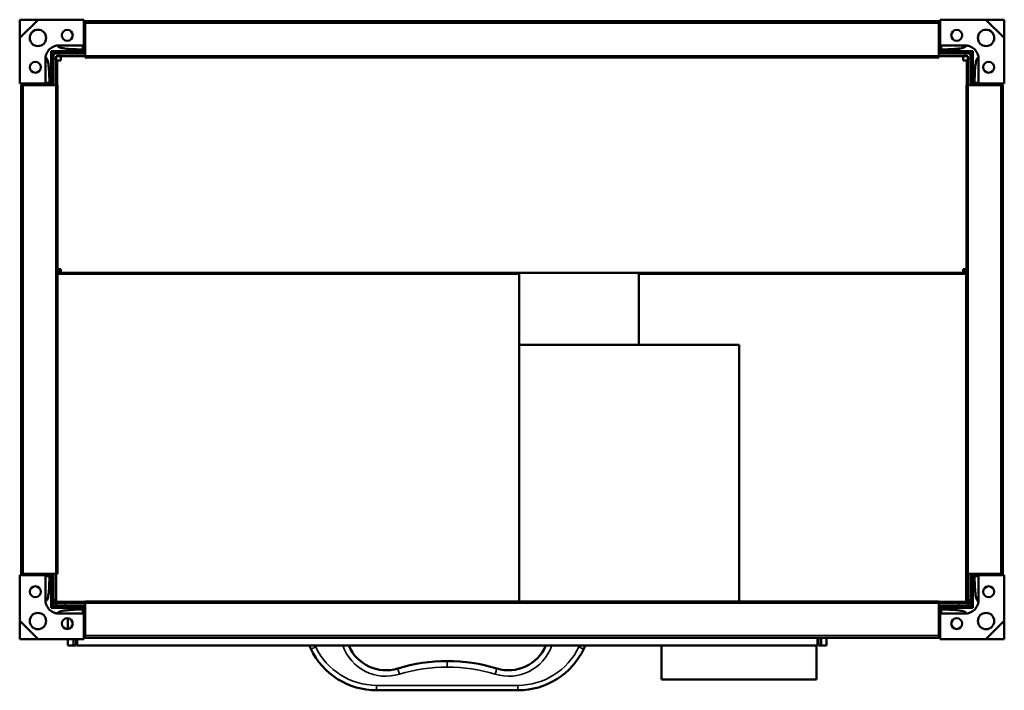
# Model space of a CAD drawing. Header units: millimetres. Extents: x 150 to 690, y 113 to 481.
import ezdxf

# ---------------------------------------------------------------- set-up
doc = ezdxf.new("R2010")
doc.units = ezdxf.units.MM
doc.header["$LTSCALE"] = 2
doc.layers.add('Widoczne (ISO)', color=7, linetype='Continuous', lineweight=50)
doc.layers.add('Widoczne wąskie (ISO)', color=7, linetype='Continuous', lineweight=35)

msp = doc.modelspace()

# ---------------------------------------------------------------- linework, layer by layer
at = {"layer": 'Widoczne (ISO)'}
for p, q in [((150.01, 471.07), (150.03, 480.97)), ((150.03, 480.97), (159.94, 480.99)), ((150.06, 470.95), (160.06, 480.95)), ((160.17, 480.91), (185.1, 480.91)), ((185.1, 480.91), (185.1, 479.41)), ((654.9, 480.91), (679.83, 480.91)), ((654.9, 479.41), (654.9, 480.91)), ((679.94, 480.95), (689.94, 470.95)), ((680.06, 480.99), (689.97, 480.97)), ((689.97, 480.97), (689.99, 471.07)), ((185.1, 479.41), (186, 479.41)), ((185.1, 479.41), (185.1, 467.41)), ((186, 480.21), (654, 480.21)), ((186, 480.21), (186, 479.01)), ((186, 461.21), (186, 479.01)), ((654, 480.21), (654, 479.01)), ((654, 479.41), (654.9, 479.41)), ((654, 461.21), (654, 479.01)), ((654.9, 467.41), (654.9, 479.41)), ((150.1, 445.91), (150.1, 470.83)), ((689.9, 470.83), (689.9, 445.91)), ((171, 466.9), (184.6, 466.9)), ((184.6, 464.7), (182.28, 464.7)), ((184.6, 466.91), (184.6, 464.7)), ((185.1, 464.41), (185.1, 463.82)), ((186, 464.41), (185.1, 464.41)), ((654.9, 464.41), (654, 464.41)), ((654.9, 464.41), (654.9, 463.82)), ((655.4, 464.7), (655.4, 466.91)), ((655.4, 466.9), (669, 466.9)), ((657.72, 464.7), (655.4, 464.7)), ((164.11, 446.41), (164.11, 460)), ((168.1, 462.91), (167.32, 463.69)), ((168.1, 445.91), (168.1, 462.91)), ((168.1, 462.91), (185.1, 462.91)), ((168.5, 459.51), (168.5, 462.51)), ((171.5, 462.51), (168.5, 462.51)), ((168.5, 459.51), (168.5, 445.01)), ((171.5, 461.01), (170, 461.01)), ((170, 461.01), (170, 459.51)), ((170, 445.01), (170, 459.51)), ((171.5, 462.51), (186, 462.51)), ((171.5, 461.01), (186, 461.01)), ((172.5, 459.01), (172.5, 461.01)), ((172.5, 459.01), (172.5, 458.51)), ((177.16, 463.82), (185.1, 463.82)), ((185.1, 463.82), (185.1, 462.91)), ((186, 461.21), (186, 460.21)), ((186, 460.21), (654, 460.21)), ((654, 462.51), (668.5, 462.51)), ((654, 461.21), (654, 460.21)), ((654, 461.01), (668.5, 461.01)), ((654.9, 463.82), (654.9, 462.91)), ((654.9, 463.82), (662.84, 463.82)), ((654.9, 462.91), (671.9, 462.91)), ((667.5, 461.01), (667.5, 459.01)), ((667.5, 458.51), (667.5, 459.01)), ((668.5, 462.51), (671.5, 462.51)), ((668.5, 461.01), (670, 461.01)), ((670, 459.51), (670, 461.01)), ((670, 459.51), (670, 445.01)), ((671.5, 462.51), (671.5, 459.51)), ((671.5, 445.01), (671.5, 459.51)), ((671.9, 462.91), (672.68, 463.69)), ((671.9, 462.91), (671.9, 445.91)), ((675.89, 460), (675.89, 446.41)), ((167.19, 445.91), (167.19, 453.84)), ((172.5, 458.51), (170.5, 458.51)), ((170.5, 458.51), (170.5, 445.01)), ((667.5, 458.51), (669.5, 458.51)), ((669.5, 445.01), (669.5, 458.51)), ((672.81, 453.84), (672.81, 445.91)), ((166.31, 448.73), (166.31, 446.41)), ((673.69, 446.41), (673.69, 448.73)), ((151.6, 445.91), (150.1, 445.91)), ((150.8, 445.01), (152, 445.01)), ((150.8, 177.01), (150.8, 445.01)), ((163.6, 445.91), (151.6, 445.91)), ((151.6, 445.01), (151.6, 445.91)), ((169.8, 445.01), (152, 445.01)), ((166.31, 446.41), (164.1, 446.41)), ((166.6, 445.91), (166.6, 445.01)), ((166.6, 445.91), (167.19, 445.91)), ((167.19, 445.91), (168.1, 445.91)), ((169.8, 445.01), (170.8, 445.01)), ((170.8, 177.01), (170.8, 445.01)), ((669.2, 445.01), (669.2, 177.01)), ((669.2, 445.01), (670.2, 445.01)), ((688, 445.01), (670.2, 445.01)), ((672.81, 445.91), (671.9, 445.91)), ((673.4, 445.91), (672.81, 445.91)), ((673.4, 445.01), (673.4, 445.91)), ((675.9, 446.41), (673.69, 446.41)), ((688.4, 445.91), (676.4, 445.91)), ((688, 445.01), (689.2, 445.01)), ((689.9, 445.91), (688.4, 445.91)), ((688.4, 445.91), (688.4, 445.01)), ((689.2, 445.01), (689.2, 177.01)), ((172.5, 344.01), (170.8, 344.01)), ((170.8, 343.01), (172.5, 343.01)), ((172.5, 342.01), (170.8, 342.01)), ((418.26, 341.51), (170.8, 341.51)), ((172.5, 344.01), (172.5, 342.01)), ((172.5, 342.01), (667.5, 342.01)), ((172.5, 341.71), (172.5, 342.01)), ((279.5, 341.51), (279.5, 342.01)), ((418.26, 341.51), (424.01, 341.51)), ((424.01, 341.51), (424.01, 161.81)), ((489.5, 302.56), (489.5, 342.01)), ((668.93, 341.51), (489.5, 341.51)), ((667.5, 344.01), (667.5, 342.01)), ((667.5, 344.01), (669.2, 344.01)), ((667.5, 343.01), (669.2, 343.01)), ((667.5, 341.71), (667.5, 342.01)), ((669.2, 342.01), (667.5, 342.01)), ((668.93, 341.51), (668.99, 341.51)), ((669, 341.51), (668.99, 341.51)), ((669, 341.51), (669.2, 341.51)), ((669, 161.51), (669, 341.51)), ((669, 341.51), (669, 341.51)), ((544.5, 302.56), (424.01, 302.56)), ((544.5, 302.56), (544.5, 161.81)), ((150.1, 176.11), (151.6, 176.11)), ((150.1, 151.18), (150.1, 176.11)), ((152, 177.01), (150.8, 177.01)), ((151.6, 176.11), (151.6, 177.01)), ((151.6, 176.11), (163.6, 176.11)), ((152, 177.01), (169.8, 177.01)), ((164.1, 175.61), (166.31, 175.61)), ((164.11, 162.01), (164.11, 175.61)), ((166.31, 175.61), (166.31, 173.28)), ((166.6, 177.01), (166.6, 176.11)), ((166.6, 176.11), (167.19, 176.11)), ((167.19, 176.11), (168.1, 176.11)), ((167.19, 168.17), (167.19, 176.11)), ((168.1, 159.11), (168.1, 176.11)), ((168.5, 174.51), (168.1, 174.51)), ((168.5, 177.01), (168.5, 162.51)), ((170.8, 177.01), (169.8, 177.01)), ((170, 162.51), (170, 177.01)), ((170.01, 161.51), (170.01, 177.01)), ((670.2, 177.01), (669.2, 177.01)), ((670, 177.01), (670, 162.51)), ((670.2, 177.01), (688, 177.01)), ((671.5, 162.51), (671.5, 177.01)), ((671.5, 174.51), (671.9, 174.51)), ((672.81, 176.11), (671.9, 176.11)), ((671.9, 176.11), (671.9, 159.11)), ((673.4, 176.11), (672.81, 176.11)), ((672.81, 176.11), (672.81, 168.17)), ((673.4, 176.11), (673.4, 177.01)), ((673.69, 175.61), (675.9, 175.61)), ((673.69, 173.28), (673.69, 175.61)), ((675.89, 175.61), (675.89, 162.01)), ((676.4, 176.11), (688.4, 176.11)), ((689.2, 177.01), (688, 177.01)), ((688.4, 177.01), (688.4, 176.11)), ((688.4, 176.11), (689.9, 176.11)), ((689.9, 176.11), (689.9, 151.18)), ((170, 162.51), (168.5, 162.51)), ((168.5, 162.51), (168.5, 161.01)), ((670, 162.51), (671.5, 162.51)), ((670, 162.51), (670, 161.51)), ((671.5, 161.01), (671.5, 162.51)), ((168.1, 159.11), (167.32, 158.32)), ((170, 159.51), (168.1, 159.51)), ((185.1, 159.11), (168.1, 159.11)), ((170, 161.01), (168.5, 161.01)), ((170, 161.01), (170.01, 161.01)), ((170.01, 159.51), (170, 159.51)), ((186, 161.51), (170.01, 161.51)), ((170.01, 161.01), (175.01, 161.01)), ((170.01, 161.01), (170.01, 159.51)), ((175.01, 159.51), (170.01, 159.51)), ((172.5, 161.51), (172.5, 161.19)), ((172.5, 161.19), (186, 161.19)), ((186, 161.01), (175.01, 161.01)), ((186, 159.51), (175.01, 159.51)), ((176.5, 159.51), (176.5, 159.11)), ((185.1, 158.2), (177.16, 158.2)), ((179.5, 159.51), (179.5, 159.11)), ((182.28, 157.31), (184.6, 157.31)), ((184.6, 157.31), (184.6, 155.11)), ((185.1, 158.2), (185.1, 159.11)), ((185.1, 158.51), (186, 158.51)), ((185.1, 157.61), (185.1, 158.2)), ((185.1, 157.61), (186, 157.61)), ((654, 161.81), (186, 161.81)), ((186, 160.81), (186, 161.81)), ((186, 160.81), (186, 143.01)), ((654, 160.81), (654, 161.81)), ((668.93, 161.51), (654, 161.51)), ((654, 161.19), (667.5, 161.19)), ((664.99, 161.01), (654, 161.01)), ((654, 160.81), (654, 143.01)), ((664.99, 159.51), (654, 159.51)), ((654, 157.61), (654.9, 157.61)), ((654.9, 158.2), (654.9, 159.11)), ((671.9, 159.11), (654.9, 159.11)), ((662.84, 158.2), (654.9, 158.2)), ((654.9, 157.61), (654.9, 158.2)), ((655.4, 155.11), (655.4, 157.31)), ((655.4, 157.31), (657.72, 157.31)), ((664.99, 161.01), (669.99, 161.01)), ((669.99, 159.51), (664.99, 159.51)), ((667.5, 161.51), (667.5, 161.19)), ((668.93, 161.51), (668.99, 161.51)), ((668.99, 161.51), (669, 161.51)), ((670, 161.51), (669, 161.51)), ((669, 161.51), (669, 161.51)), ((669.99, 161.01), (670, 161.01)), ((669.99, 161.01), (669.99, 159.51)), ((670, 159.51), (669.99, 159.51)), ((670, 161.01), (671.5, 161.01)), ((670, 159.51), (671.9, 159.51)), ((671.9, 159.11), (672.68, 158.32)), ((184.6, 155.12), (171, 155.12)), ((176.5, 152.58), (176.5, 146.63)), ((185.1, 154.61), (185.1, 142.61)), ((654.9, 142.61), (654.9, 154.61)), ((669, 155.12), (655.4, 155.12)), ((150.03, 141.04), (150.01, 150.95)), ((160.06, 141.06), (150.06, 151.06)), ((689.94, 151.06), (679.94, 141.06)), ((689.99, 150.95), (689.97, 141.04)), ((159.94, 141.02), (150.03, 141.04)), ((185.1, 141.11), (160.17, 141.11)), ((176.5, 137.51), (176.5, 141.11)), ((179.5, 141.11), (179.5, 137.51)), ((179.5, 137.51), (179.5, 141.11)), ((181, 141.11), (181, 137.51)), ((181.5, 141.11), (181.5, 137.51)), ((185.1, 142.61), (185.1, 141.11)), ((186, 142.61), (185.1, 142.61)), ((186, 141.81), (186, 143.01)), ((654, 141.81), (186, 141.81)), ((587.5, 137.51), (587.5, 141.81)), ((588, 137.51), (588, 141.81)), ((589.5, 137.51), (589.5, 141.81)), ((589.5, 141.81), (589.5, 137.51)), ((592.5, 141.81), (592.5, 137.51)), ((654, 141.81), (654, 143.01)), ((654.9, 142.61), (654, 142.61)), ((654.9, 141.11), (654.9, 142.61)), ((679.83, 141.11), (654.9, 141.11)), ((689.97, 141.04), (680.06, 141.02)), ((179.5, 137.51), (176.5, 137.51)), ((179.5, 137.51), (181, 137.51)), ((587.5, 137.51), (181.5, 137.51)), ((308.81, 137.51), (309.63, 135.78)), ((459.37, 135.78), (460.19, 137.51)), ((502, 137.51), (502, 119.01)), ((587, 137.51), (587, 119.01)), ((588, 137.51), (589.5, 137.51)), ((589.5, 137.51), (592.5, 137.51)), ((587, 119.01), (502, 119.01)), ((345.73, 113.01), (423.27, 113.01))]:
    msp.add_line(p, q, dxfattribs=at)
for centre, radius in [((160, 471.01), 4.5), ((176.1, 472.41), 3), ((663.9, 472.41), 3), ((680, 471.01), 4.5), ((158.6, 454.91), 3), ((681.4, 454.91), 3), ((158.6, 167.11), 3), ((681.4, 167.11), 3), ((160, 151.01), 4.5), ((176.1, 149.61), 3), ((663.9, 149.61), 3), ((680, 151.01), 4.5)]:
    msp.add_circle(centre, radius, dxfattribs=at)
for centre, radius, start, end in [((184.6, 467.41), 0.5, 270, 0), ((655.4, 467.41), 0.5, 180, 270), ((163.6, 446.41), 0.5, 270, 0), ((676.4, 446.41), 0.5, 180, 270), ((163.6, 175.61), 0.5, 0, 90), ((676.4, 175.61), 0.5, 90, 180), ((184.6, 154.61), 0.5, 0, 90), ((655.4, 154.61), 0.5, 90, 180), ((345.73, 153.01), 40, 205.5139, 270), ((350.86, 146.08), 22.07, 202.8505, 287.2391), ((418.14, 146.08), 22.07, 252.7609, 337.1495), ((423.27, 153.01), 40, 270, 334.4861), ((383.86, 39.73), 89.28, 89.5889, 107.2391), ((385.14, 39.73), 89.28, 72.7609, 90.4111)]:
    msp.add_arc(centre, radius, start, end, dxfattribs=at)
for centre, major_axis, start_param, end_param in [((172.5, 341.01), (-2, 0), 5.497787, 5.728374), ((172.5, 340.3), (2, 0), 1.570796, 2.118825), ((667.5, 340.3), (2, 0), 1.022768, 1.570796), ((667.5, 341.01), (-2, 0), 3.696404, 3.926991)]:
    msp.add_ellipse(centre, major_axis=major_axis, ratio=0.707107, start_param=start_param, end_param=end_param, dxfattribs=at)
for points in [[(159.94, 480.99), (159.98, 480.98), (160.02, 480.96), (160.06, 480.95)], [(160.06, 480.95), (160.1, 480.93), (160.14, 480.92), (160.17, 480.91)], [(679.83, 480.91), (679.87, 480.92), (679.9, 480.93), (679.94, 480.95)], [(680.06, 480.99), (680.02, 480.98), (679.98, 480.96), (679.94, 480.95)], [(150.01, 471.07), (150.03, 471.03), (150.04, 470.99), (150.06, 470.95)], [(150.1, 470.83), (150.09, 470.87), (150.07, 470.91), (150.06, 470.95)], [(689.94, 470.95), (689.93, 470.91), (689.91, 470.87), (689.9, 470.83)], [(689.99, 471.07), (689.97, 471.03), (689.96, 470.99), (689.94, 470.95)], [(150.01, 150.95), (150.03, 150.98), (150.04, 151.02), (150.06, 151.06)], [(150.06, 151.06), (150.07, 151.1), (150.09, 151.14), (150.1, 151.18)], [(689.9, 151.18), (689.91, 151.14), (689.93, 151.1), (689.94, 151.06)], [(689.99, 150.95), (689.97, 150.98), (689.96, 151.02), (689.94, 151.06)], [(159.94, 141.02), (159.98, 141.03), (160.02, 141.05), (160.06, 141.06)], [(160.17, 141.11), (160.13, 141.09), (160.1, 141.08), (160.06, 141.06)], [(679.94, 141.06), (679.9, 141.08), (679.86, 141.09), (679.83, 141.11)], [(680.06, 141.02), (680.02, 141.03), (679.98, 141.05), (679.94, 141.06)]]:
    msp.add_open_spline(points, degree=3, dxfattribs=at)
for points, knots in [([(164.11, 460), (164.24, 460.82), (164.33, 461.31), (164.89, 462.9), (165.43, 463.74), (166.7, 465.15), (167.49, 465.74), (169.29, 466.6), (170.07, 466.75), (171, 466.9)], [6.722157, 6.722157, 6.722157, 6.722157, 7.046388, 7.046388, 7.578871, 7.578871, 8.149832, 8.149832, 8.745306, 8.745306, 8.745306, 8.745306]), ([(171, 466.9), (171.01, 466.86), (171.01, 466.82), (171.02, 466.74), (171.02, 466.7), (171.03, 466.62), (171.03, 466.58), (171.08, 466.45), (171.13, 466.37), (171.3, 466.17), (171.44, 466.07), (172.1, 465.7), (172.93, 465.48), (175.02, 465.13), (176.38, 465), (179.23, 464.81), (180.81, 464.75), (182.28, 464.7)], [-4.294451, -4.294451, -4.294451, -4.294451, -4.260976, -4.260976, -4.225754, -4.225754, -4.190018, -4.190018, -4.104754, -4.104754, -3.964207, -3.964207, -3.45937, -3.45937, -2.870368, -2.870368, -2.287369, -2.287369, -2.287369, -2.287369]), ([(182.28, 464.7), (182.24, 464.69), (182.2, 464.68), (180.75, 464.4), (179.2, 464.09), (177.16, 463.82)], [-21.284951, -21.284951, -21.284951, -21.284951, -21.095773, -21.095773, -13.528433, -13.528433, -13.528433, -13.528433]), ([(669, 466.9), (668.99, 466.86), (668.99, 466.82), (668.99, 466.75), (668.98, 466.72), (668.98, 466.67), (668.98, 466.67), (668.97, 466.58), (668.94, 466.5), (668.85, 466.34), (668.78, 466.26), (668.56, 466.07), (668.38, 465.97), (667.74, 465.67), (667.14, 465.52), (665.44, 465.19), (664.07, 465.04), (661.08, 464.83), (659.3, 464.75), (657.72, 464.7)], [0.395755, 0.395755, 0.395755, 0.395755, 0.408065, 0.408065, 0.41657, 0.41657, 0.424022, 0.424022, 0.506629, 0.506629, 0.609066, 0.609066, 0.795832, 0.795832, 1.287097, 1.287097, 2.195023, 2.195023, 3.203538, 3.203538, 3.203538, 3.203538]), ([(662.84, 463.82), (662.27, 463.89), (661.71, 463.98), (660.03, 464.25), (659.35, 464.39), (657.72, 464.7)], [-4.010817, -4.010817, -4.010817, -4.010817, -3.613679, -3.613679, -2.833117, -2.833117, -2.833117, -2.833117]), ([(669, 466.9), (669.82, 466.76), (670.3, 466.68), (671.9, 466.11), (672.74, 465.58), (674.15, 464.31), (674.73, 463.52), (675.6, 461.72), (675.74, 460.94), (675.89, 460)], [6.722157, 6.722157, 6.722157, 6.722157, 7.046388, 7.046388, 7.578871, 7.578871, 8.149832, 8.149832, 8.745306, 8.745306, 8.745306, 8.745306]), ([(164.11, 460), (164.15, 460), (164.19, 460), (164.26, 459.99), (164.28, 459.99), (164.34, 459.98), (164.34, 459.98), (164.43, 459.97), (164.5, 459.95), (164.66, 459.86), (164.74, 459.79), (164.94, 459.57), (165.04, 459.38), (165.33, 458.75), (165.49, 458.14), (165.82, 456.44), (165.96, 455.07), (166.18, 452.08), (166.26, 450.31), (166.31, 448.73)], [0.395755, 0.395755, 0.395755, 0.395755, 0.408065, 0.408065, 0.41657, 0.41657, 0.424022, 0.424022, 0.506629, 0.506629, 0.609066, 0.609066, 0.795832, 0.795832, 1.287097, 1.287097, 2.195023, 2.195023, 3.203538, 3.203538, 3.203538, 3.203538]), ([(167.19, 453.84), (167.19, 455.2), (167.2, 456.45), (167.2, 458.26), (167.21, 459), (167.21, 459.77), (167.21, 460.09), (167.21, 460.45), (167.22, 460.62), (167.22, 461.05), (167.23, 461.31), (167.25, 462.26), (167.27, 462.94), (167.31, 463.64), (167.31, 463.66), (167.32, 463.69)], [0.4926398, 0.4926398, 0.4926398, 0.4926398, 0.5669172, 0.5669172, 0.6175904, 0.6175904, 0.6200707, 0.6200707, 0.6224298, 0.6224298, 0.6258618, 0.6258618, 0.63518, 0.63518, 0.6355201, 0.6355201, 0.6355201, 0.6355201]), ([(177.16, 463.82), (175.25, 463.81), (173.33, 463.8), (171.53, 463.8), (171.01, 463.79), (170.62, 463.79), (170.47, 463.79), (169.06, 463.77), (168.11, 463.74), (167.32, 463.69)], [-1.95287, -1.95287, -1.95287, -1.95287, -0.854643, -0.854643, -0.82091, -0.82091, -0.798868, -0.798868, -0.619017, -0.619017, -0.619017, -0.619017]), ([(662.84, 463.82), (664.2, 463.81), (665.45, 463.81), (667.25, 463.8), (667.99, 463.8), (668.76, 463.79), (669.08, 463.79), (669.44, 463.79), (669.62, 463.79), (670.05, 463.78), (670.3, 463.78), (671.25, 463.76), (671.93, 463.73), (672.63, 463.69), (672.66, 463.69), (672.68, 463.69)], [0.4926398, 0.4926398, 0.4926398, 0.4926398, 0.5669172, 0.5669172, 0.6175904, 0.6175904, 0.6200707, 0.6200707, 0.6224298, 0.6224298, 0.6258618, 0.6258618, 0.63518, 0.63518, 0.6355201, 0.6355201, 0.6355201, 0.6355201]), ([(672.81, 453.84), (672.8, 455.76), (672.8, 457.68), (672.79, 459.48), (672.79, 459.99), (672.79, 460.38), (672.78, 460.54), (672.77, 461.95), (672.73, 462.9), (672.68, 463.69)], [-1.95287, -1.95287, -1.95287, -1.95287, -0.854643, -0.854643, -0.82091, -0.82091, -0.798868, -0.798868, -0.619017, -0.619017, -0.619017, -0.619017]), ([(675.89, 460), (675.85, 460), (675.81, 460), (675.74, 459.99), (675.7, 459.99), (675.62, 459.98), (675.58, 459.97), (675.45, 459.93), (675.37, 459.88), (675.17, 459.71), (675.07, 459.56), (674.69, 458.9), (674.48, 458.08), (674.13, 455.99), (674, 454.62), (673.81, 451.78), (673.74, 450.2), (673.69, 448.73)], [-4.294451, -4.294451, -4.294451, -4.294451, -4.260976, -4.260976, -4.225754, -4.225754, -4.190018, -4.190018, -4.104754, -4.104754, -3.964207, -3.964207, -3.45937, -3.45937, -2.870368, -2.870368, -2.287369, -2.287369, -2.287369, -2.287369]), ([(167.19, 453.84), (167.11, 453.28), (167.03, 452.71), (166.76, 451.04), (166.62, 450.35), (166.31, 448.73)], [-4.010817, -4.010817, -4.010817, -4.010817, -3.613679, -3.613679, -2.833117, -2.833117, -2.833117, -2.833117]), ([(673.69, 448.73), (673.69, 448.77), (673.68, 448.8), (673.4, 450.26), (673.09, 451.81), (672.81, 453.84)], [-21.284951, -21.284951, -21.284951, -21.284951, -21.095773, -21.095773, -13.528433, -13.528433, -13.528433, -13.528433]), ([(164.11, 162.01), (164.15, 162.01), (164.19, 162.01), (164.26, 162.02), (164.3, 162.02), (164.38, 162.03), (164.42, 162.04), (164.55, 162.08), (164.63, 162.13), (164.83, 162.31), (164.93, 162.45), (165.31, 163.11), (165.52, 163.94), (165.87, 166.03), (166, 167.39), (166.19, 170.24), (166.26, 171.81), (166.31, 173.28)], [-4.294451, -4.294451, -4.294451, -4.294451, -4.260976, -4.260976, -4.225754, -4.225754, -4.190018, -4.190018, -4.104754, -4.104754, -3.964207, -3.964207, -3.45937, -3.45937, -2.870368, -2.870368, -2.287369, -2.287369, -2.287369, -2.287369]), ([(166.31, 173.28), (166.31, 173.25), (166.32, 173.21), (166.6, 171.75), (166.91, 170.2), (167.19, 168.17)], [-21.284951, -21.284951, -21.284951, -21.284951, -21.095773, -21.095773, -13.528433, -13.528433, -13.528433, -13.528433]), ([(672.81, 168.17), (672.89, 168.73), (672.97, 169.3), (673.24, 170.97), (673.38, 171.66), (673.69, 173.28)], [-4.010817, -4.010817, -4.010817, -4.010817, -3.613679, -3.613679, -2.833117, -2.833117, -2.833117, -2.833117]), ([(675.89, 162.01), (675.85, 162.01), (675.81, 162.01), (675.74, 162.02), (675.72, 162.02), (675.66, 162.03), (675.66, 162.03), (675.57, 162.04), (675.5, 162.06), (675.34, 162.15), (675.26, 162.22), (675.06, 162.45), (674.96, 162.63), (674.67, 163.26), (674.51, 163.87), (674.18, 165.57), (674.04, 166.94), (673.82, 169.93), (673.74, 171.71), (673.69, 173.28)], [0.395755, 0.395755, 0.395755, 0.395755, 0.408065, 0.408065, 0.41657, 0.41657, 0.424022, 0.424022, 0.506629, 0.506629, 0.609066, 0.609066, 0.795832, 0.795832, 1.287097, 1.287097, 2.195023, 2.195023, 3.203538, 3.203538, 3.203538, 3.203538]), ([(167.19, 168.17), (167.2, 166.25), (167.2, 164.34), (167.21, 162.53), (167.21, 162.02), (167.21, 161.63), (167.22, 161.47), (167.23, 160.07), (167.27, 159.11), (167.32, 158.32)], [-1.95287, -1.95287, -1.95287, -1.95287, -0.854643, -0.854643, -0.82091, -0.82091, -0.798868, -0.798868, -0.619017, -0.619017, -0.619017, -0.619017]), ([(672.81, 168.17), (672.81, 166.81), (672.8, 165.56), (672.8, 163.75), (672.79, 163.01), (672.79, 162.24), (672.79, 161.93), (672.79, 161.57), (672.78, 161.39), (672.78, 160.96), (672.77, 160.7), (672.75, 159.75), (672.73, 159.08), (672.69, 158.37), (672.69, 158.35), (672.68, 158.32)], [0.4926398, 0.4926398, 0.4926398, 0.4926398, 0.5669172, 0.5669172, 0.6175904, 0.6175904, 0.6200707, 0.6200707, 0.6224298, 0.6224298, 0.6258618, 0.6258618, 0.63518, 0.63518, 0.6355201, 0.6355201, 0.6355201, 0.6355201]), ([(171, 155.12), (170.18, 155.25), (169.7, 155.33), (168.1, 155.9), (167.26, 156.43), (165.85, 157.7), (165.27, 158.49), (164.4, 160.3), (164.26, 161.07), (164.11, 162.01)], [6.722157, 6.722157, 6.722157, 6.722157, 7.046388, 7.046388, 7.578871, 7.578871, 8.149832, 8.149832, 8.745306, 8.745306, 8.745306, 8.745306]), ([(675.89, 162.01), (675.76, 161.19), (675.67, 160.7), (675.11, 159.11), (674.57, 158.27), (673.3, 156.86), (672.51, 156.27), (670.71, 155.41), (669.93, 155.27), (669, 155.12)], [6.722157, 6.722157, 6.722157, 6.722157, 7.046388, 7.046388, 7.578871, 7.578871, 8.149832, 8.149832, 8.745306, 8.745306, 8.745306, 8.745306]), ([(177.16, 158.2), (175.8, 158.2), (174.55, 158.2), (172.75, 158.21), (172.01, 158.21), (171.24, 158.22), (170.92, 158.22), (170.56, 158.22), (170.38, 158.22), (169.95, 158.23), (169.7, 158.23), (168.75, 158.25), (168.07, 158.28), (167.37, 158.32), (167.34, 158.32), (167.32, 158.32)], [0.4926398, 0.4926398, 0.4926398, 0.4926398, 0.5669172, 0.5669172, 0.6175904, 0.6175904, 0.6200707, 0.6200707, 0.6224298, 0.6224298, 0.6258618, 0.6258618, 0.63518, 0.63518, 0.6355201, 0.6355201, 0.6355201, 0.6355201]), ([(171, 155.12), (171.01, 155.16), (171.01, 155.2), (171.01, 155.26), (171.02, 155.29), (171.02, 155.34), (171.02, 155.34), (171.03, 155.43), (171.06, 155.51), (171.15, 155.67), (171.22, 155.75), (171.44, 155.94), (171.62, 156.05), (172.26, 156.34), (172.86, 156.5), (174.56, 156.83), (175.93, 156.97), (178.92, 157.19), (180.7, 157.26), (182.28, 157.31)], [0.395755, 0.395755, 0.395755, 0.395755, 0.408065, 0.408065, 0.41657, 0.41657, 0.424022, 0.424022, 0.506629, 0.506629, 0.609066, 0.609066, 0.795832, 0.795832, 1.287097, 1.287097, 2.195023, 2.195023, 3.203538, 3.203538, 3.203538, 3.203538]), ([(177.16, 158.2), (177.73, 158.12), (178.29, 158.04), (179.97, 157.77), (180.65, 157.63), (182.28, 157.31)], [-4.010817, -4.010817, -4.010817, -4.010817, -3.613679, -3.613679, -2.833117, -2.833117, -2.833117, -2.833117]), ([(657.72, 157.31), (657.76, 157.32), (657.8, 157.33), (659.25, 157.61), (660.8, 157.92), (662.84, 158.2)], [-21.284951, -21.284951, -21.284951, -21.284951, -21.095773, -21.095773, -13.528433, -13.528433, -13.528433, -13.528433]), ([(669, 155.12), (668.99, 155.15), (668.99, 155.19), (668.98, 155.27), (668.98, 155.31), (668.97, 155.39), (668.97, 155.43), (668.92, 155.56), (668.87, 155.64), (668.7, 155.84), (668.56, 155.94), (667.9, 156.31), (667.07, 156.53), (664.98, 156.88), (663.62, 157.01), (660.77, 157.2), (659.19, 157.27), (657.72, 157.31)], [-4.294451, -4.294451, -4.294451, -4.294451, -4.260976, -4.260976, -4.225754, -4.225754, -4.190018, -4.190018, -4.104754, -4.104754, -3.964207, -3.964207, -3.45937, -3.45937, -2.870368, -2.870368, -2.287369, -2.287369, -2.287369, -2.287369]), ([(662.84, 158.2), (664.75, 158.2), (666.67, 158.21), (668.47, 158.22), (668.99, 158.22), (669.38, 158.22), (669.53, 158.22), (670.94, 158.24), (671.89, 158.27), (672.68, 158.32)], [-1.95287, -1.95287, -1.95287, -1.95287, -0.854643, -0.854643, -0.82091, -0.82091, -0.798868, -0.798868, -0.619017, -0.619017, -0.619017, -0.619017])]:
    msp.add_open_spline(points, degree=3, knots=knots, dxfattribs=at)
at = {"layer": 'Widoczne wąskie (ISO)'}
for p, q in [((186, 479.01), (654, 479.01)), ((170, 459.51), (168.5, 459.51)), ((171.5, 462.51), (171.5, 461.01)), ((186, 461.21), (654, 461.21)), ((668.5, 461.01), (668.5, 462.51)), ((671.5, 459.51), (670, 459.51)), ((152, 177.01), (152, 445.01)), ((169.8, 177.01), (169.8, 445.01)), ((670.2, 445.01), (670.2, 177.01)), ((688, 445.01), (688, 177.01)), ((668.93, 161.51), (668.93, 341.51)), ((668.99, 161.51), (668.99, 341.51)), ((669, 341.51), (669, 161.51)), ((168.1, 162.51), (168.5, 162.51)), ((671.5, 162.51), (671.9, 162.51)), ((170, 161.01), (170, 159.51)), ((175.01, 159.51), (175.01, 161.01)), ((654, 160.81), (186, 160.81)), ((664.99, 161.01), (664.99, 159.51)), ((670, 161.01), (670, 159.51)), ((654, 143.01), (186, 143.01)), ((312.34, 136.8), (312, 137.51)), ((457, 137.51), (456.66, 136.8)), ((384.5, 125.73), (384.5, 129.01)), ((423.27, 115.73), (345.73, 115.73)), ((345.73, 115.01), (345.73, 115.73)), ((345.73, 113.01), (345.73, 115.01)), ((423.27, 115.01), (423.27, 115.73)), ((423.27, 113.01), (423.27, 115.01))]:
    msp.add_line(p, q, dxfattribs=at)
for centre, radius, start, end in [((345.73, 152.73), 37, 205.5139, 270), ((350.86, 145.81), 25.07, 199.3311, 287.2391), ((418.14, 145.81), 25.07, 252.7609, 340.6689), ((423.27, 152.73), 37, 270, 334.4861), ((383.86, 39.46), 86.28, 89.5746, 107.2391), ((385.14, 39.46), 86.28, 72.7609, 90.4254)]:
    msp.add_arc(centre, radius, start, end, dxfattribs=at)
for centre, major_axis, ratio, start_param, end_param in [((312.34, 137.07), (-2.71, -1.29), 0.081769, 0, 1.53179), ((456.66, 137.07), (2.71, -1.29), 0.081769, 4.751395, 6.283185), ((358.29, 122.13), (-0.89, 2.87), 0.026932, 0, 1.657373), ((410.71, 122.13), (0.89, 2.87), 0.026932, 4.625812, 6.283185)]:
    msp.add_ellipse(centre, major_axis=major_axis, ratio=ratio, start_param=start_param, end_param=end_param, dxfattribs=at)

doc.saveas('drawing.dxf')
